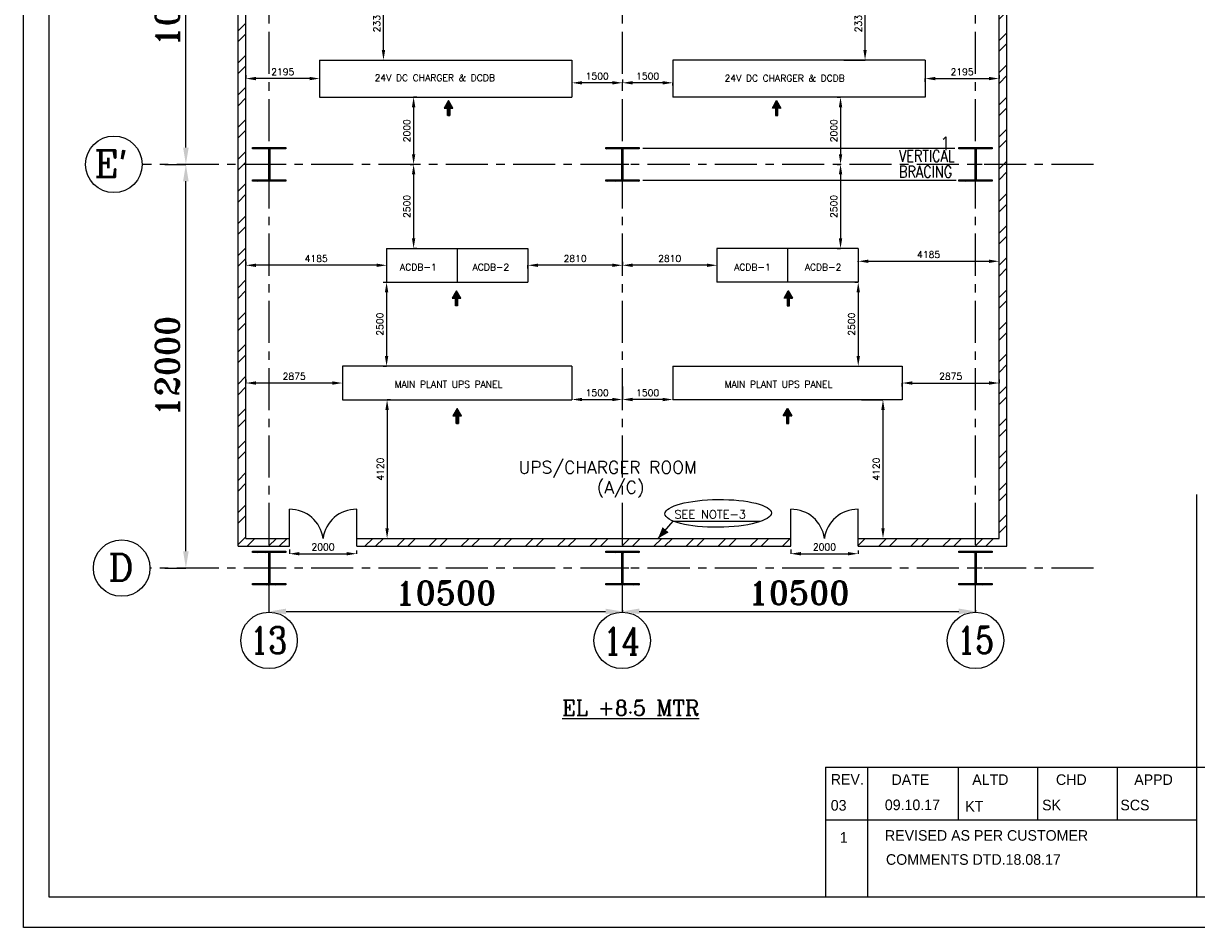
# Model space of a CAD drawing. Extents: x 13241 to 89175, y 0 to 53749.
# Tile 1 of 4: x 13241 to 48113, y 0 to 26874. Entities that reach past the tile are written whole.
import ezdxf

# ---------------------------------------------------------------- set-up
doc = ezdxf.new("R2010")
doc.units = 0
doc.header["$LTSCALE"] = 1000
doc.header["$MEASUREMENT"] = 0
doc.header["$PDMODE"] = 34
doc.linetypes.add('CENTER', pattern=[2, 1.25, -0.25, 0.25, -0.25])
doc.linetypes.add('HIDDEN', pattern=[0.375, 0.25, -0.125])
doc.layers.get('0').update_dxf_attribs({"linetype": 'CONTINUOUS'})
doc.layers.get('DEFPOINTS').update_dxf_attribs({"linetype": 'CONTINUOUS'})
for name, color, linetype in [('BRACING', 40, 'HIDDEN'), ('CEN', 2, 'CENTER'), ('COL', 1, 'CONTINUOUS'), ('dim', 6, 'CONTINUOUS'), ('FORMAT', 4, 'CONTINUOUS'), ('grid', 1, 'CENTER'), ('PANEL', 4, 'CONTINUOUS'), ('PNL', 4, 'CONTINUOUS'), ('PNL5&6D', 4, 'CONTINUOUS'), ('PNLDIM', 6, 'CONTINUOUS'), ('PNLTXT', 7, 'CONTINUOUS'), ('TEXT', 3, 'CONTINUOUS'), ('Wall', 7, 'CONTINUOUS')]:
    doc.layers.add(name, color=color, linetype=linetype)
doc.styles.add('ROMANC', font='romanc')
doc.styles.add('ROMANS', font='romans', dxfattribs={"height": 200})
doc.styles.add('ROMANT', font='romant')
doc.dimstyles.new('K2', dxfattribs={"dimtxt": 700, "dimasz": 500, "dimexe": 500, "dimexo": 200, "dimgap": 200, "dimtad": 1, "dimdec": 0, "dimzin": 0, "dimdsep": 46, "dimtxsty": 'ROMANT', "dimcen": 0.09, "dimclrd": 256, "dimclre": 9, "dimclrt": 256, "dimadec": 0, "dimazin": 0, "dimtfac": 1, "dimtdec": 0, "dimtofl": 0, "dimtmove": 1, "dimatfit": 3, "dimfxl": 0.18, "dimtolj": 1, "dimtzin": 0, "dimarcsym": 0})
doc.dimstyles.new('STANDARD$0', dxfattribs={"dimtxt": 250, "dimasz": 300, "dimexe": 0, "dimexo": 100, "dimgap": 100, "dimtad": 1, "dimdec": 0, "dimzin": 0, "dimdsep": 46, "dimtxsty": 'ROMANS', "dimcen": 0.09, "dimclrd": 256, "dimclre": 256, "dimclrt": 256, "dimadec": 0, "dimazin": 0, "dimtfac": 1, "dimtdec": 0, "dimtmove": 0, "dimatfit": 3, "dimfxl": 1, "dimtolj": 1, "dimtzin": 0, "dimlwd": -1, "dimlwe": -1, "dimarcsym": 0})
pattern_1 = [(45, (154338.881225, 21724.37194), (0.061871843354, -0.061871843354), [])]
pattern_2 = [(45, (154360.48905, 25223.54569), (0.061871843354, -0.061871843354), [])]

# ---------------------------------------------------------------- blocks, each defined once
blk = doc.blocks.new('*D215')
at = {"layer": 'DEFPOINTS', "color": 0, "transparency": 16777216}
for p in [(17439, 22686), (18069, 22686), (17439, 10686)]:
    blk.add_point(p, dxfattribs=at)
at = {"layer": 'dim', "color": 9, "lineweight": -2, "transparency": 16777216}
for p, q in [((17439, 22686), (18069, 22686)), ((17439, 10686), (18069, 10686))]:
    blk.add_line(p, q, dxfattribs=at)
at = {"layer": 'dim', "lineweight": -2, "transparency": 16777216}
blk.add_line((18069, 11186), (18069, 22186), dxfattribs=at)
at = {"layer": 'dim', "transparency": 16777216}
for points in [[(17986, 22186), (18152, 22186), (18069, 22686)], [(17986, 11186), (18152, 11186), (18069, 10686)]]:
    blk.add_solid(points, dxfattribs=at)
at = {"layer": 'dim', "transparency": 16777216, "insert": (17519, 16686), "char_height": 700, "attachment_point": 5, "rotation": 90, "style": 'ROMANT'}
blk.add_mtext('\\A1;12000', dxfattribs=at)
blk = doc.blocks.new('*D216')
at = {"layer": 'DEFPOINTS', "color": 0, "transparency": 16777216}
for p in [(17439, 32686), (18069, 32686), (17439, 22686)]:
    blk.add_point(p, dxfattribs=at)
at = {"layer": 'dim', "color": 9, "lineweight": -2, "transparency": 16777216}
for p, q in [((17439, 32686), (18069, 32686)), ((17439, 22686), (18069, 22686))]:
    blk.add_line(p, q, dxfattribs=at)
at = {"layer": 'dim', "lineweight": -2, "transparency": 16777216}
blk.add_line((18069, 23186), (18069, 32186), dxfattribs=at)
at = {"layer": 'dim', "transparency": 16777216}
for points in [[(17986, 32186), (18152, 32186), (18069, 32686)], [(17986, 23186), (18152, 23186), (18069, 22686)]]:
    blk.add_solid(points, dxfattribs=at)
at = {"layer": 'dim', "transparency": 16777216, "insert": (17519, 27686), "char_height": 700, "attachment_point": 5, "rotation": 90, "style": 'ROMANT'}
blk.add_mtext('\\A1;10000', dxfattribs=at)
blk = doc.blocks.new('A$C459100B9')
at = {"layer": 'COL'}
h = blk.add_hatch(dxfattribs=at)
h.set_pattern_fill('ANSI31', color=256, scale=200, angle=180, style=0)
h.set_pattern_definition([(225, (-560004.63, -115195.517), (17.6776695, -17.6776695), [])])
h.paths.add_polyline_path([(495, 500), (0, 500), (0, 460), (14, 460), (495, 460)])
h.paths.add_polyline_path([(0, 500), (-495, 500), (-495, 460), (0, 460)])
h.paths.add_polyline_path([(14, 460), (0, 460), (0, 0), (14, 0)])
h.paths.add_polyline_path([(0, 460), (-14, 460), (-14, 0), (0, 0)])
h.paths.add_polyline_path([(14, 0), (0, 0), (0, -460), (14, -460)])
h.paths.add_polyline_path([(0, 0), (-14, 0), (-14, -460), (0, -460)])
h.paths.add_polyline_path([(495, -460), (0, -460), (0, -500), (495, -500)])
h.paths.add_polyline_path([(0, -460), (-14, -460), (-495, -460), (-495, -500), (0, -500)])
at = {"layer": 'CEN'}
for p, q in [((0, 500), (0, -500)), ((192, 0), (-192, 0))]:
    blk.add_line(p, q, dxfattribs=at)
at = {"layer": 'COL'}
for points in [[(-495, 500), (495, 500), (495, 460), (-495, 460)], [(-14, 460), (14, 460), (14, -460), (-14, -460)], [(-495, -460), (495, -460), (495, -500), (-495, -500)]]:
    blk.add_lwpolyline(points, close=True, dxfattribs=at)
blk = doc.blocks.new('*D218')
at = {"layer": 'DEFPOINTS', "color": 0, "ltscale": 101, "transparency": 16777216}
for p in [(38056, 19186), (38056, 16686), (38056, 16686)]:
    blk.add_point(p, dxfattribs=at)
at = {"layer": 'PNLDIM', "ltscale": 101, "transparency": 16777216}
for p, q in [((37956, 19186), (38056, 19186)), ((38056, 18886), (38056, 16986)), ((37956, 16686), (38056, 16686))]:
    blk.add_line(p, q, dxfattribs=at)
for points in [[(38006, 18886), (38106, 18886), (38056, 19186)], [(38006, 16986), (38106, 16986), (38056, 16686)]]:
    blk.add_solid(points, dxfattribs=at)
at = {"layer": 'PNLDIM', "ltscale": 101, "transparency": 16777216, "insert": (37856, 17936), "char_height": 200, "attachment_point": 5, "rotation": 90, "style": 'ROMANS'}
blk.add_mtext('\\A1;2500', dxfattribs=at)
blk = doc.blocks.new('*D219')
at = {"layer": 'DEFPOINTS', "color": 0, "ltscale": 101, "transparency": 16777216}
for p in [(37530, 22686), (37530, 20186), (37530, 20186)]:
    blk.add_point(p, dxfattribs=at)
at = {"layer": 'PNLDIM', "ltscale": 101, "transparency": 16777216}
for p, q in [((37430, 22686), (37530, 22686)), ((37530, 22386), (37530, 20486)), ((37430, 20186), (37530, 20186))]:
    blk.add_line(p, q, dxfattribs=at)
for points in [[(37480, 22386), (37580, 22386), (37530, 22686)], [(37480, 20486), (37580, 20486), (37530, 20186)]]:
    blk.add_solid(points, dxfattribs=at)
at = {"layer": 'PNLDIM', "ltscale": 101, "transparency": 16777216, "insert": (37330, 21436), "char_height": 200, "attachment_point": 5, "rotation": 90, "style": 'ROMANS'}
blk.add_mtext('\\A1;2500', dxfattribs=at)
blk = doc.blocks.new('*D223')
at = {"layer": 'DEFPOINTS', "color": 0, "ltscale": 101, "transparency": 16777216}
for p in [(24036, 19186), (24036, 16686), (24036, 16686)]:
    blk.add_point(p, dxfattribs=at)
at = {"layer": 'PNLDIM', "ltscale": 101, "transparency": 16777216}
for p, q in [((23936, 19186), (24036, 19186)), ((24036, 18886), (24036, 16986)), ((23936, 16686), (24036, 16686))]:
    blk.add_line(p, q, dxfattribs=at)
for points in [[(23986, 18886), (24086, 18886), (24036, 19186)], [(23986, 16986), (24086, 16986), (24036, 16686)]]:
    blk.add_solid(points, dxfattribs=at)
at = {"layer": 'PNLDIM', "ltscale": 101, "transparency": 16777216, "insert": (23836, 17936), "char_height": 200, "attachment_point": 5, "rotation": 90, "style": 'ROMANS'}
blk.add_mtext('\\A1;2500', dxfattribs=at)
blk = doc.blocks.new('*D224')
at = {"layer": 'DEFPOINTS', "color": 0, "ltscale": 101, "transparency": 16777216}
for p in [(24839, 22686), (24837, 20186), (24839, 20186)]:
    blk.add_point(p, dxfattribs=at)
at = {"layer": 'PNLDIM', "ltscale": 101, "transparency": 16777216}
for p, q in [((24739, 22686), (24839, 22686)), ((24839, 22386), (24839, 20486)), ((24937, 20186), (24839, 20186))]:
    blk.add_line(p, q, dxfattribs=at)
for points in [[(24789, 22386), (24889, 22386), (24839, 22686)], [(24789, 20486), (24889, 20486), (24839, 20186)]]:
    blk.add_solid(points, dxfattribs=at)
at = {"layer": 'PNLDIM', "ltscale": 101, "transparency": 16777216, "insert": (24639, 21436), "char_height": 200, "attachment_point": 5, "rotation": 90, "style": 'ROMANS'}
blk.add_mtext('\\A1;2500', dxfattribs=at)
blk = doc.blocks.new('*D225')
at = {"layer": 'DEFPOINTS', "color": 0, "ltscale": 101, "transparency": 16777216}
for p in [(29546, 16186), (31046, 16186), (31046, 15696)]:
    blk.add_point(p, dxfattribs=at)
at = {"layer": 'PNLDIM', "ltscale": 101, "transparency": 16777216}
for p, q in [((29546, 16086), (29546, 15696)), ((31046, 16086), (31046, 15696)), ((29846, 15696), (30746, 15696))]:
    blk.add_line(p, q, dxfattribs=at)
for points in [[(29846, 15746), (29846, 15646), (29546, 15696)], [(30746, 15746), (30746, 15646), (31046, 15696)]]:
    blk.add_solid(points, dxfattribs=at)
at = {"layer": 'PNLDIM', "ltscale": 101, "transparency": 16777216, "insert": (30296, 15896), "char_height": 200, "attachment_point": 5, "style": 'ROMANS'}
blk.add_mtext('\\A1;1500', dxfattribs=at)
blk = doc.blocks.new('*D226')
at = {"layer": 'DEFPOINTS', "color": 0, "ltscale": 101, "transparency": 16777216}
for p in [(31046, 15696), (31046, 15696), (32546, 15696)]:
    blk.add_point(p, dxfattribs=at)
at = {"layer": 'PNLDIM', "ltscale": 101, "transparency": 16777216}
for p, q in [((31046, 15796), (31046, 15696)), ((32246, 15696), (31346, 15696)), ((32546, 15796), (32546, 15696))]:
    blk.add_line(p, q, dxfattribs=at)
for points in [[(31346, 15746), (31346, 15646), (31046, 15696)], [(32246, 15746), (32246, 15646), (32546, 15696)]]:
    blk.add_solid(points, dxfattribs=at)
at = {"layer": 'PNLDIM', "ltscale": 101, "transparency": 16777216, "insert": (31796, 15896), "char_height": 200, "attachment_point": 5, "style": 'ROMANS'}
blk.add_mtext('\\A1;1500', dxfattribs=at)
blk = doc.blocks.new('*D227')
at = {"layer": 'DEFPOINTS', "color": 0, "ltscale": 101, "transparency": 16777216}
for p in [(31046, 19686), (31046, 19686), (33856, 19686)]:
    blk.add_point(p, dxfattribs=at)
at = {"layer": 'PNLDIM', "ltscale": 101, "transparency": 16777216}
for p, q in [((31046, 19786), (31046, 19686)), ((33556, 19686), (31346, 19686)), ((33856, 19786), (33856, 19686))]:
    blk.add_line(p, q, dxfattribs=at)
for points in [[(31346, 19736), (31346, 19636), (31046, 19686)], [(33556, 19736), (33556, 19636), (33856, 19686)]]:
    blk.add_solid(points, dxfattribs=at)
at = {"layer": 'PNLDIM', "ltscale": 101, "transparency": 16777216, "insert": (32451, 19886), "char_height": 200, "attachment_point": 5, "style": 'ROMANS'}
blk.add_mtext('\\A1;2810', dxfattribs=at)
blk = doc.blocks.new('*D228')
at = {"layer": 'DEFPOINTS', "color": 0, "ltscale": 101, "transparency": 16777216}
for p in [(28236, 19686), (28236, 19686), (31046, 19686)]:
    blk.add_point(p, dxfattribs=at)
at = {"layer": 'PNLDIM', "ltscale": 101, "transparency": 16777216}
for p, q in [((28236, 19586), (28236, 19686)), ((30746, 19686), (28536, 19686)), ((31046, 19586), (31046, 19686))]:
    blk.add_line(p, q, dxfattribs=at)
for points in [[(28536, 19736), (28536, 19636), (28236, 19686)], [(30746, 19736), (30746, 19636), (31046, 19686)]]:
    blk.add_solid(points, dxfattribs=at)
at = {"layer": 'PNLDIM', "ltscale": 101, "transparency": 16777216, "insert": (29641, 19886), "char_height": 200, "attachment_point": 5, "style": 'ROMANS'}
blk.add_mtext('\\A1;2810', dxfattribs=at)
blk = doc.blocks.new('*D230')
at = {"layer": 'DEFPOINTS', "color": 0, "ltscale": 101, "transparency": 16777216}
for p in [(29546, 25110), (31046, 25110), (29546, 25010)]:
    blk.add_point(p, dxfattribs=at)
at = {"layer": 'PNLDIM', "ltscale": 101, "transparency": 16777216}
for p, q in [((30746, 25110), (29846, 25110)), ((31046, 25210), (31046, 25110))]:
    blk.add_line(p, q, dxfattribs=at)
for points in [[(29846, 25160), (29846, 25060), (29546, 25110)], [(30746, 25160), (30746, 25060), (31046, 25110)]]:
    blk.add_solid(points, dxfattribs=at)
at = {"layer": 'PNLDIM', "ltscale": 101, "transparency": 16777216, "insert": (30296, 25310), "char_height": 200, "attachment_point": 5, "style": 'ROMANS'}
blk.add_mtext('\\A1;1500', dxfattribs=at)
blk = doc.blocks.new('*D231')
at = {"layer": 'DEFPOINTS', "color": 0, "ltscale": 101, "transparency": 16777216}
for p in [(31046, 25128), (31046, 25110), (32546, 25128)]:
    blk.add_point(p, dxfattribs=at)
at = {"layer": 'PNLDIM', "ltscale": 101, "transparency": 16777216}
for p, q in [((31046, 25028), (31046, 25110)), ((32246, 25110), (31346, 25110)), ((32546, 25028), (32546, 25110))]:
    blk.add_line(p, q, dxfattribs=at)
for points in [[(31346, 25160), (31346, 25060), (31046, 25110)], [(32246, 25160), (32246, 25060), (32546, 25110)]]:
    blk.add_solid(points, dxfattribs=at)
at = {"layer": 'PNLDIM', "ltscale": 101, "transparency": 16777216, "insert": (31796, 25310), "char_height": 200, "attachment_point": 5, "style": 'ROMANS'}
blk.add_mtext('\\A1;1500', dxfattribs=at)
blk = doc.blocks.new('*D237')
at = {"layer": 'DEFPOINTS', "color": 0, "ltscale": 101, "transparency": 16777216}
for p in [(24839, 24686), (24839, 22686), (24839, 22686)]:
    blk.add_point(p, dxfattribs=at)
at = {"layer": 'PNLDIM', "ltscale": 101, "transparency": 16777216}
for p, q in [((24939, 24686), (24839, 24686)), ((24839, 24386), (24839, 22986)), ((24739, 22686), (24839, 22686))]:
    blk.add_line(p, q, dxfattribs=at)
for points in [[(24789, 24386), (24889, 24386), (24839, 24686)], [(24789, 22986), (24889, 22986), (24839, 22686)]]:
    blk.add_solid(points, dxfattribs=at)
at = {"layer": 'PNLDIM', "ltscale": 101, "transparency": 16777216, "insert": (24639, 23686), "char_height": 200, "attachment_point": 5, "rotation": 90, "style": 'ROMANS'}
blk.add_mtext('\\A1;2000', dxfattribs=at)
blk = doc.blocks.new('*D238')
at = {"layer": 'DEFPOINTS', "color": 0, "ltscale": 101, "transparency": 16777216}
for p in [(37530, 24686), (37530, 22686), (37530, 22686)]:
    blk.add_point(p, dxfattribs=at)
at = {"layer": 'PNLDIM', "ltscale": 101, "transparency": 16777216}
for p, q in [((37430, 24686), (37530, 24686)), ((37530, 24386), (37530, 22986)), ((37430, 22686), (37530, 22686))]:
    blk.add_line(p, q, dxfattribs=at)
for points in [[(37480, 24386), (37580, 24386), (37530, 24686)], [(37480, 22986), (37580, 22986), (37530, 22686)]]:
    blk.add_solid(points, dxfattribs=at)
at = {"layer": 'PNLDIM', "ltscale": 101, "transparency": 16777216, "insert": (37330, 23686), "char_height": 200, "attachment_point": 5, "rotation": 90, "style": 'ROMANS'}
blk.add_mtext('\\A1;2000', dxfattribs=at)
blk = doc.blocks.new('*D241')
at = {"layer": 'DEFPOINTS', "color": 0, "ltscale": 101, "transparency": 16777216}
for p in [(23943, 28122), (23943, 28122), (23943, 25786)]:
    blk.add_point(p, dxfattribs=at)
at = {"layer": 'PNLDIM', "ltscale": 101, "transparency": 16777216}
for p, q in [((23843, 28122), (23943, 28122)), ((23943, 26086), (23943, 27822)), ((23843, 25786), (23943, 25786))]:
    blk.add_line(p, q, dxfattribs=at)
for points in [[(23893, 27822), (23993, 27822), (23943, 28122)], [(23893, 26086), (23993, 26086), (23943, 25786)]]:
    blk.add_solid(points, dxfattribs=at)
at = {"layer": 'PNLDIM', "ltscale": 101, "transparency": 16777216, "insert": (23743, 26954), "char_height": 200, "attachment_point": 5, "rotation": 90, "style": 'ROMANS'}
blk.add_mtext('\\A1;2335', dxfattribs=at)
blk = doc.blocks.new('*D242')
at = {"layer": 'DEFPOINTS', "color": 0, "ltscale": 101, "transparency": 16777216}
for p in [(38259, 28122), (38259, 28122), (37523, 25786)]:
    blk.add_point(p, dxfattribs=at)
at = {"layer": 'PNLDIM', "ltscale": 101, "transparency": 16777216}
for p, q in [((38159, 28122), (38259, 28122)), ((38259, 26086), (38259, 27822)), ((37623, 25786), (38259, 25786))]:
    blk.add_line(p, q, dxfattribs=at)
for points in [[(38209, 27822), (38309, 27822), (38259, 28122)], [(38209, 26086), (38309, 26086), (38259, 25786)]]:
    blk.add_solid(points, dxfattribs=at)
at = {"layer": 'PNLDIM', "ltscale": 101, "transparency": 16777216, "insert": (38059, 26954), "char_height": 200, "attachment_point": 5, "rotation": 90, "style": 'ROMANS'}
blk.add_mtext('\\A1;2335', dxfattribs=at)
blk = doc.blocks.new('*D243')
at = {"layer": 'DEFPOINTS', "color": 0, "ltscale": 101, "transparency": 16777216}
for p in [(24048, 15686), (24050, 11566), (24050, 11566)]:
    blk.add_point(p, dxfattribs=at)
at = {"layer": 'PNLDIM', "ltscale": 101, "transparency": 16777216}
for p, q in [((24148, 15686), (24050, 15686)), ((24050, 15386), (24050, 11866)), ((23950, 11566), (24050, 11566))]:
    blk.add_line(p, q, dxfattribs=at)
for points in [[(24000, 15386), (24100, 15386), (24050, 15686)], [(24000, 11866), (24100, 11866), (24050, 11566)]]:
    blk.add_solid(points, dxfattribs=at)
at = {"layer": 'PNLDIM', "ltscale": 101, "transparency": 16777216, "insert": (23850, 13626), "char_height": 200, "attachment_point": 5, "rotation": 90, "style": 'ROMANS'}
blk.add_mtext('\\A1;4120', dxfattribs=at)
blk = doc.blocks.new('*D244')
at = {"layer": 'DEFPOINTS', "color": 0, "ltscale": 101, "transparency": 16777216}
for p in [(38050, 15686), (38792, 11566), (38792, 11566)]:
    blk.add_point(p, dxfattribs=at)
at = {"layer": 'PNLDIM', "ltscale": 101, "transparency": 16777216}
for p, q in [((38150, 15686), (38792, 15686)), ((38792, 15386), (38792, 11866)), ((38692, 11566), (38792, 11566))]:
    blk.add_line(p, q, dxfattribs=at)
for points in [[(38742, 15386), (38842, 15386), (38792, 15686)], [(38742, 11866), (38842, 11866), (38792, 11566)]]:
    blk.add_solid(points, dxfattribs=at)
at = {"layer": 'PNLDIM', "ltscale": 101, "transparency": 16777216, "insert": (38592, 13626), "char_height": 200, "attachment_point": 5, "rotation": 90, "style": 'ROMANS'}
blk.add_mtext('\\A1;4120', dxfattribs=at)
blk = doc.blocks.new('*D245')
at = {"layer": 'DEFPOINTS', "color": 0, "ltscale": 101, "transparency": 16777216}
for p in [(39366, 16186), (42241, 16186), (42241, 16186)]:
    blk.add_point(p, dxfattribs=at)
at = {"layer": 'PNLDIM', "ltscale": 101, "transparency": 16777216}
for p, q in [((39366, 16086), (39366, 16186)), ((39666, 16186), (41941, 16186)), ((42241, 16286), (42241, 16186))]:
    blk.add_line(p, q, dxfattribs=at)
for points in [[(39666, 16236), (39666, 16136), (39366, 16186)], [(41941, 16236), (41941, 16136), (42241, 16186)]]:
    blk.add_solid(points, dxfattribs=at)
at = {"layer": 'PNLDIM', "ltscale": 101, "transparency": 16777216, "insert": (40804, 16386), "char_height": 200, "attachment_point": 5, "style": 'ROMANS'}
blk.add_mtext('\\A1;2875', dxfattribs=at)
blk = doc.blocks.new('*D246')
at = {"layer": 'DEFPOINTS', "color": 0, "ltscale": 101, "transparency": 16777216}
for p in [(38056, 19686), (42241, 19805), (42241, 19686)]:
    blk.add_point(p, dxfattribs=at)
at = {"layer": 'PNLDIM', "ltscale": 101, "transparency": 16777216}
for p, q in [((38056, 19786), (38056, 19805)), ((38356, 19805), (41941, 19805)), ((42241, 19786), (42241, 19805))]:
    blk.add_line(p, q, dxfattribs=at)
for points in [[(38356, 19855), (38356, 19755), (38056, 19805)], [(41941, 19855), (41941, 19755), (42241, 19805)]]:
    blk.add_solid(points, dxfattribs=at)
at = {"layer": 'PNLDIM', "ltscale": 101, "transparency": 16777216, "insert": (40149, 20005), "char_height": 200, "attachment_point": 5, "style": 'ROMANS'}
blk.add_mtext('\\A1;4185', dxfattribs=at)
blk = doc.blocks.new('*D247')
at = {"layer": 'DEFPOINTS', "color": 0, "ltscale": 101, "transparency": 16777216}
for p in [(40046, 25236), (42241, 25236), (42241, 25236)]:
    blk.add_point(p, dxfattribs=at)
at = {"layer": 'PNLDIM', "ltscale": 101, "transparency": 16777216}
for p, q in [((40046, 25136), (40046, 25236)), ((40346, 25236), (41941, 25236)), ((42241, 25336), (42241, 25236))]:
    blk.add_line(p, q, dxfattribs=at)
for points in [[(40346, 25286), (40346, 25186), (40046, 25236)], [(41941, 25286), (41941, 25186), (42241, 25236)]]:
    blk.add_solid(points, dxfattribs=at)
at = {"layer": 'PNLDIM', "ltscale": 101, "transparency": 16777216, "insert": (41144, 25436), "char_height": 200, "attachment_point": 5, "style": 'ROMANS'}
blk.add_mtext('\\A1;2195', dxfattribs=at)
blk = doc.blocks.new('*D252')
at = {"layer": 'DEFPOINTS', "color": 0, "ltscale": 101, "transparency": 16777216}
for p in [(19851, 25236), (19851, 25236), (22046, 25236)]:
    blk.add_point(p, dxfattribs=at)
at = {"layer": 'PNLDIM', "ltscale": 101, "transparency": 16777216}
for p, q in [((19851, 25336), (19851, 25236)), ((21746, 25236), (20151, 25236)), ((22046, 25336), (22046, 25236))]:
    blk.add_line(p, q, dxfattribs=at)
for points in [[(20151, 25286), (20151, 25186), (19851, 25236)], [(21746, 25286), (21746, 25186), (22046, 25236)]]:
    blk.add_solid(points, dxfattribs=at)
at = {"layer": 'PNLDIM', "ltscale": 101, "transparency": 16777216, "insert": (20949, 25436), "char_height": 200, "attachment_point": 5, "style": 'ROMANS'}
blk.add_mtext('\\A1;2195', dxfattribs=at)
blk = doc.blocks.new('*D253')
at = {"layer": 'DEFPOINTS', "color": 0, "ltscale": 101, "transparency": 16777216}
for p in [(19851, 19686), (19851, 19686), (24036, 19686)]:
    blk.add_point(p, dxfattribs=at)
at = {"layer": 'PNLDIM', "ltscale": 101, "transparency": 16777216}
for p, q in [((19851, 19786), (19851, 19686)), ((23736, 19686), (20151, 19686)), ((24036, 19786), (24036, 19686))]:
    blk.add_line(p, q, dxfattribs=at)
for points in [[(20151, 19736), (20151, 19636), (19851, 19686)], [(23736, 19736), (23736, 19636), (24036, 19686)]]:
    blk.add_solid(points, dxfattribs=at)
at = {"layer": 'PNLDIM', "ltscale": 101, "transparency": 16777216, "insert": (21944, 19886), "char_height": 200, "attachment_point": 5, "style": 'ROMANS'}
blk.add_mtext('\\A1;4185', dxfattribs=at)
blk = doc.blocks.new('*D254')
at = {"layer": 'DEFPOINTS', "color": 0, "ltscale": 101, "transparency": 16777216}
for p in [(19851, 16186), (19851, 16186), (22726, 16186)]:
    blk.add_point(p, dxfattribs=at)
at = {"layer": 'PNLDIM', "ltscale": 101, "transparency": 16777216}
for p, q in [((19851, 16286), (19851, 16186)), ((22426, 16186), (20151, 16186)), ((22726, 16286), (22726, 16186))]:
    blk.add_line(p, q, dxfattribs=at)
for points in [[(20151, 16236), (20151, 16136), (19851, 16186)], [(22426, 16236), (22426, 16136), (22726, 16186)]]:
    blk.add_solid(points, dxfattribs=at)
at = {"layer": 'PNLDIM', "ltscale": 101, "transparency": 16777216, "insert": (21289, 16386), "char_height": 200, "attachment_point": 5, "style": 'ROMANS'}
blk.add_mtext('\\A1;2875', dxfattribs=at)
blk = doc.blocks.new('*D264')
at = {"ltscale": 101, "transparency": 16777216}
for p, q in [((21146, 11234), (21146, 11112)), ((23146, 11212), (23146, 11112)), ((21446, 11112), (22846, 11112))]:
    blk.add_line(p, q, dxfattribs=at)
for points in [[(21446, 11162), (21446, 11062), (21146, 11112)], [(22846, 11162), (22846, 11062), (23146, 11112)]]:
    blk.add_solid(points, dxfattribs=at)
at = {"layer": 'DEFPOINTS', "color": 0, "ltscale": 101, "transparency": 16777216}
for p in [(21146, 11334), (23146, 11112), (23146, 11112)]:
    blk.add_point(p, dxfattribs=at)
at = {"ltscale": 101, "transparency": 16777216, "insert": (22146, 11312), "char_height": 200, "attachment_point": 5, "style": 'ROMANS'}
blk.add_mtext('\\A1;2000', dxfattribs=at)
blk = doc.blocks.new('*D265')
at = {"ltscale": 101, "transparency": 16777216}
for p, q in [((36051, 11234), (36051, 11112)), ((38051, 11212), (38051, 11112)), ((36351, 11112), (37751, 11112))]:
    blk.add_line(p, q, dxfattribs=at)
for points in [[(36351, 11162), (36351, 11062), (36051, 11112)], [(37751, 11162), (37751, 11062), (38051, 11112)]]:
    blk.add_solid(points, dxfattribs=at)
at = {"layer": 'DEFPOINTS', "color": 0, "ltscale": 101, "transparency": 16777216}
for p in [(36051, 11334), (38051, 11112), (38051, 11112)]:
    blk.add_point(p, dxfattribs=at)
at = {"ltscale": 101, "transparency": 16777216, "insert": (37051, 11312), "char_height": 200, "attachment_point": 5, "style": 'ROMANS'}
blk.add_mtext('\\A1;2000', dxfattribs=at)
blk = doc.blocks.new('*D266')
at = {"layer": 'DEFPOINTS', "color": 0, "transparency": 16777216}
for p in [(20546, 9377), (31046, 9395), (31046, 9377)]:
    blk.add_point(p, dxfattribs=at)
at = {"layer": 'dim', "color": 9, "lineweight": -2, "transparency": 16777216}
for p, q in [((20546, 9377), (20546, 9395)), ((31046, 9377), (31046, 9395))]:
    blk.add_line(p, q, dxfattribs=at)
at = {"layer": 'dim', "lineweight": -2, "transparency": 16777216}
blk.add_line((21046, 9395), (30546, 9395), dxfattribs=at)
at = {"layer": 'dim', "transparency": 16777216}
for points in [[(21046, 9478), (21046, 9311), (20546, 9395)], [(30546, 9478), (30546, 9311), (31046, 9395)]]:
    blk.add_solid(points, dxfattribs=at)
at = {"layer": 'dim', "transparency": 16777216, "insert": (25796, 9945), "char_height": 700, "attachment_point": 5, "style": 'ROMANT'}
blk.add_mtext('\\A1;10500', dxfattribs=at)
blk = doc.blocks.new('*D267')
at = {"layer": 'DEFPOINTS', "color": 0, "transparency": 16777216}
for p in [(31046, 9436), (41546, 9435), (41546, 9398)]:
    blk.add_point(p, dxfattribs=at)
at = {"layer": 'dim', "color": 9, "lineweight": -2, "transparency": 16777216}
for p, q in [((31046, 9436), (31046, 9398)), ((41546, 9435), (41546, 9398))]:
    blk.add_line(p, q, dxfattribs=at)
at = {"layer": 'dim', "lineweight": -2, "transparency": 16777216}
blk.add_line((31546, 9398), (41046, 9398), dxfattribs=at)
at = {"layer": 'dim', "transparency": 16777216}
for points in [[(31546, 9481), (31546, 9314), (31046, 9398)], [(41046, 9481), (41046, 9314), (41546, 9398)]]:
    blk.add_solid(points, dxfattribs=at)
at = {"layer": 'dim', "transparency": 16777216, "insert": (36296, 9948), "char_height": 700, "attachment_point": 5, "style": 'ROMANT'}
blk.add_mtext('\\A1;10500', dxfattribs=at)

msp = doc.modelspace()

# ---------------------------------------------------------------- hatches: boundary and pattern name
h = msp.add_hatch()
h.set_pattern_fill('ANSI32', color=256, scale=1800, style=0)
h.set_pattern_definition([(45, (-153709.53, -6348.1), (-477.297, 477.297), []), (45, (-153391.34, -6348.1), (-477.297, 477.297), [])])
h.paths.add_polyline_path([(41546.3, 43566.5), (31161.3, 43566.5), (31046.3, 43566.5), (31046.3, 43336.5), (41546.3, 43336.5)])
h.paths.add_polyline_path([(31046.3, 43566.5), (30676.3, 43566.5), (30676.3, 43336.5), (31046.3, 43336.5)])
h.paths.add_polyline_path([(29703.1, 43566.5), (20546, 43566.5), (20546, 43336.5), (29676.3, 43336.5, -0.0580846)])
h.paths.add_polyline_path([(42470, 43566.5), (41546.3, 43566.5), (41546.3, 43336.5), (42241.3, 43336.5), (42241.3, 42686.5), (42350.5, 42686.5)])
h.paths.add_polyline_path([(42471.3, 43575.5), (42350.5, 42686.5), (42471.3, 42686.5)])
h.paths.add_polyline_path([(42471.3, 42686.5), (42350.5, 42686.5), (42278.9, 42158.6), (42241.3, 41881.7), (42241.3, 38873.6), (42471.3, 38873.6)])
h.paths.add_polyline_path([(42350.5, 42686.5), (42241.3, 42686.5), (42241.3, 41881.7), (42278.9, 42158.6)], flags=17)
h.paths.add_polyline_path([(42471.3, 38373.6), (42241.3, 38373.6), (42241.3, 35348.6), (42471.3, 35348.6)])
h.paths.add_polyline_path([(42471.3, 34848.6), (42241.3, 34848.6), (42241.3, 32686.5), (42471.3, 32686.5)])
h.paths.add_polyline_path([(42471.3, 32686.5), (42241.3, 32686.5), (42241.3, 31823.6), (42471.3, 31823.6)])
h.paths.add_polyline_path([(42471.3, 31323.6), (42241.3, 31323.6), (42241.3, 22686.5), (42471.3, 22686.5)])
h.paths.add_polyline_path([(42471.3, 22686.5), (42241.3, 22686.5), (42241.3, 11566.5), (41546.3, 11566.5), (41546.3, 11336.5), (42471.3, 11336.5)])
h.paths.add_polyline_path([(41546.3, 11566.5), (38051.3, 11566.5), (38051.3, 11336.5), (41546.3, 11336.5)])
h.paths.add_polyline_path([(36051.3, 11566.5), (31046.3, 11566.5), (31046.3, 11336.5), (36051.3, 11336.5)])
h.paths.add_polyline_path([(31046.3, 11566.5), (23146.3, 11566.5), (23146.3, 11336.5), (31046.3, 11336.5)])
h.paths.add_polyline_path([(21146.3, 11566.5), (20541.4, 11566.5), (20541.3, 11336.5), (21146.3, 11336.5)])
h.paths.add_polyline_path([(20541.4, 11566.5), (19851.3, 11566.5), (19851.3, 22686.5), (19621.3, 22686.5), (19621.3, 11336.5), (20061.3, 11336.5), (20541.3, 11336.5)])
h.paths.add_polyline_path([(19851.3, 31323.6), (19621.3, 31323.6), (19621.3, 22686.5), (19851.3, 22686.5)])
h.paths.add_polyline_path([(19851.3, 34848.6), (19621.3, 34848.6), (19621.3, 32686.5), (19851.3, 32686.5)])
h.paths.add_polyline_path([(19851.3, 32686.5), (19621.3, 32686.5), (19621.3, 31823.6), (19851.3, 31823.6)])
h.paths.add_polyline_path([(19851.3, 38373.6), (19621.3, 38373.6), (19621.3, 35348.6), (19851.3, 35348.6)])
h.paths.add_polyline_path([(19851.3, 41881.7), (19813.7, 42158.6), (19742, 42686.5), (19621.3, 42686.5), (19621.3, 38873.6), (19851.3, 38873.6)])
h.paths.add_polyline_path([(19851.3, 42686.5), (19742, 42686.5), (19813.7, 42158.6), (19851.3, 41881.7)], flags=17)
h.paths.add_polyline_path([(19622.5, 43566.5), (19621.3, 43566.5), (19621.3, 42686.5), (19742, 42686.5)])
h.paths.add_polyline_path([(19851.3, 43336.5), (20546, 43336.5), (20546, 43566.5), (19622.5, 43566.5), (19742, 42686.5), (19851.3, 42686.5)])
at = {"layer": 'PNLDIM'}
h = msp.add_hatch(dxfattribs=at)
h.set_pattern_fill('ANSI31', color=256, scale=0.7, angle=90, style=0)
h.set_pattern_definition([(45, (155602.67347, 30876.351615), (0.061871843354, -0.061871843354), [])])
h.paths.add_polyline_path([(25878.7, 24579.9), (25751.3, 24359.2), (26006.1, 24359.2)])
h.paths.add_polyline_path([(25911.5, 24359.2), (25845.9, 24359.2), (25845.9, 24135.1), (25911.5, 24135.1)])
h = msp.add_hatch(dxfattribs=at)
h.set_pattern_fill('ANSI31', color=256, scale=0.7, angle=90, style=0)
h.set_pattern_definition([(45, (154013.57387, 30876.351615), (0.061871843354, -0.061871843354), [])])
h.paths.add_polyline_path([(35630.6, 24579.9), (35758, 24359.2), (35503.2, 24359.2)])
h.paths.add_polyline_path([(35597.8, 24359.2), (35663.4, 24359.2), (35663.4, 24135.1), (35597.8, 24135.1)])
h = msp.add_hatch(dxfattribs=at)
h.set_pattern_fill('ANSI31', color=256, scale=0.7, angle=90, style=0)
h.set_pattern_definition(pattern_2)
h.paths.add_polyline_path([(26115, 18927), (25987.6, 18706.4), (26242.4, 18706.4)])
h.paths.add_polyline_path([(26147.8, 18706.4), (26082.2, 18706.4), (26082.2, 18482.2), (26147.8, 18482.2)])
h = msp.add_hatch(dxfattribs=at)
h.set_pattern_fill('ANSI31', color=256, scale=0.7, angle=90, style=0)
h.set_pattern_definition(pattern_2)
h.paths.add_polyline_path([(35977.5, 18927), (36105, 18706.4), (35850.1, 18706.4)])
h.paths.add_polyline_path([(35944.7, 18706.4), (36010.4, 18706.4), (36010.4, 18482.2), (35944.7, 18482.2)])
h = msp.add_hatch(dxfattribs=at)
h.set_pattern_fill('ANSI31', color=256, scale=0.7, angle=90, style=0)
h.set_pattern_definition(pattern_1)
h.paths.add_polyline_path([(26136.6, 15427.9), (26009.2, 15207.2), (26264, 15207.2)])
h.paths.add_polyline_path([(26169.4, 15207.2), (26103.8, 15207.2), (26103.8, 14983.1), (26169.4, 14983.1)])
h = msp.add_hatch(dxfattribs=at)
h.set_pattern_fill('ANSI31', color=256, scale=0.7, angle=90, style=0)
h.set_pattern_definition(pattern_1)
h.paths.add_polyline_path([(35955.9, 15427.9), (36083.3, 15207.2), (35828.5, 15207.2)])
h.paths.add_polyline_path([(35923.1, 15207.2), (35988.7, 15207.2), (35988.7, 14983.1), (35923.1, 14983.1)])

# ---------------------------------------------------------------- linework, layer by layer
for p, q in [((48112.5, 12870), (48112.5, 900)), ((37087.5, 4765.7), (48112.5, 4765.7)), ((37087.5, 4765.7), (37087.5, 900)), ((38333.1, 4765.7), (38333.1, 900)), ((41025, 4780.9), (41025, 3205.9)), ((43387.5, 4780.9), (43387.5, 3205.9)), ((45750, 4780.9), (45750, 3205.9)), ((48112.5, 4765.7), (59137.5, 4765.7)), ((48112.5, 3190.7), (37087.5, 3190.7))]:
    msp.add_line(p, q)
for centre in [(15929.6, 22686.5), (15929.6, 22686.5), (16160.6, 10686), (16160.6, 10686), (20541.1, 8536.2), (20541.1, 8536.2), (31041.1, 8536.2), (31041.1, 8536.2), (41541.1, 8536.2), (41541.1, 8536.2)]:
    msp.add_circle(centre, 840.3)
at = {"layer": 'BRACING', "const_width": 40}
for points in [[(31652.6, 23166.5), (40929.2, 23166.5)], [(31651, 22206.5), (40976.2, 22206.5)]]:
    msp.add_lwpolyline(points, dxfattribs=at)
at = {"layer": 'FORMAT'}
for p, q in [((13241.2, 135), (13241.2, 53748.8)), ((13241.2, 0), (13241.2, 53748.8)), ((14006.2, 900), (14006.2, 52983.8)), ((14006.2, 900), (14006.2, 52983.8)), ((88275, 900), (14006.2, 900)), ((89175, 0), (13241.2, 0))]:
    msp.add_line(p, q, dxfattribs=at)
at = {"layer": 'grid'}
for p, q in [((20546.3, 9376.3), (20546.3, 45478.2)), ((31046.3, 9376.5), (31046.3, 45480.5)), ((41546.3, 9376.5), (41546.3, 45480.5)), ((45046.3, 22686.5), (16769.9, 22686.5)), ((45046.3, 10686.5), (17000.9, 10686))]:
    msp.add_line(p, q, dxfattribs=at)
at = {"layer": 'PANEL', "color": 7, "ltscale": 101}
for p, q in [((32104.6, 11566.5), (32552.9, 12081.6)), ((32552.9, 12081.6), (35137.8, 12081.6))]:
    msp.add_line(p, q, dxfattribs=at)
at = {"layer": 'PANEL', "color": 7}
msp.add_lwpolyline([(32104.6, 11566.5, 0.2, 239.6, 0), (32328.7, 11824.1, 239.6, 239.6, 0)], format="xyseb", dxfattribs=at)
at = {"layer": 'PANEL', "color": 7, "ltscale": 101}
msp.add_ellipse((33892.3, 12311.1), major_axis=(-1580.7, -12.5), ratio=0.261633, dxfattribs=at)
at = {"layer": 'PNL', "ltscale": 101}
for p, q in [((22046.3, 25786.5), (29546.3, 25786.5)), ((22046.3, 25786.5), (29546.3, 25786.5)), ((22046.3, 25786.5), (22046.3, 24686.5)), ((29546.3, 25786.5), (29546.3, 24686.5)), ((40046.3, 25786.5), (32546.3, 25786.5)), ((40046.3, 25786.5), (32546.3, 25786.5)), ((32546.3, 25786.5), (32546.3, 24686.5)), ((40046.3, 25786.5), (40046.3, 24686.5)), ((22046.3, 24686.5), (29546.3, 24686.5)), ((22046.3, 24686.5), (29546.3, 24686.5)), ((40046.3, 24686.5), (32546.3, 24686.5)), ((40046.3, 24686.5), (32546.3, 24686.5)), ((24036.3, 20186.5), (26136.3, 20186.5)), ((24036.3, 20186.5), (26136.3, 20186.5)), ((24036.3, 20186.5), (24036.3, 19186.5)), ((26136.3, 20186.5), (28236.3, 20186.5)), ((26136.3, 20186.5), (28236.3, 20186.5)), ((26136.3, 20186.5), (26136.3, 19186.5)), ((26136.3, 20186.5), (26136.3, 19186.5)), ((28236.3, 20186.5), (28236.3, 19186.5)), ((35956.3, 20186.5), (33856.3, 20186.5)), ((33856.3, 20186.5), (33856.3, 19186.5)), ((35956.3, 20186.5), (33856.3, 20186.5)), ((38056.3, 20186.5), (35956.3, 20186.5)), ((38056.3, 20186.5), (35956.3, 20186.5)), ((35956.3, 20186.5), (35956.3, 19186.5)), ((35956.3, 20186.5), (35956.3, 19186.5)), ((38056.3, 20186.5), (38056.3, 19186.5)), ((24036.3, 19186.5), (26136.3, 19186.5)), ((26136.3, 19186.5), (28236.3, 19186.5)), ((35956.3, 19186.5), (33856.3, 19186.5)), ((38056.3, 19186.5), (35956.3, 19186.5)), ((29546.3, 16686.2), (22726.3, 16686.2)), ((29546.3, 16686.2), (22726.3, 16686.2)), ((22726.3, 16686.2), (22726.3, 15686.2)), ((29546.3, 16686.2), (29546.3, 15686.2)), ((29546.3, 16686.2), (29546.3, 15686.2)), ((32546.3, 16686.2), (39366.3, 16686.2)), ((32546.3, 16686.2), (32546.3, 15686.2)), ((32546.3, 16686.2), (39366.3, 16686.2)), ((32546.3, 16686.2), (32546.3, 15686.2)), ((39366.3, 16686.2), (39366.3, 15686.2)), ((22726.3, 15686.2), (29546.3, 15686.2)), ((22726.3, 15686.2), (29546.3, 15686.2)), ((39366.3, 15686.2), (32546.3, 15686.2)), ((39366.3, 15686.2), (32546.3, 15686.2))]:
    msp.add_line(p, q, dxfattribs=at)
at = {"layer": 'PNLDIM'}
for points in [[(25878.7, 24579.9), (25751.3, 24359.2), (26006.1, 24359.2)], [(35630.6, 24579.9), (35758, 24359.2), (35503.2, 24359.2)], [(25911.5, 24359.2), (25911.5, 24135.1), (25845.9, 24135.1), (25845.9, 24359.2)], [(35597.8, 24359.2), (35597.8, 24135.1), (35663.4, 24135.1), (35663.4, 24359.2)], [(26115, 18927), (25987.6, 18706.4), (26242.4, 18706.4)], [(35977.5, 18927), (36105, 18706.4), (35850.1, 18706.4)], [(26147.8, 18706.4), (26147.8, 18482.2), (26082.2, 18482.2), (26082.2, 18706.4)], [(35944.7, 18706.4), (35944.7, 18482.2), (36010.4, 18482.2), (36010.4, 18706.4)], [(26136.6, 15427.9), (26009.2, 15207.2), (26264, 15207.2)], [(35955.9, 15427.9), (36083.3, 15207.2), (35828.5, 15207.2)], [(26169.4, 15207.2), (26169.4, 14983.1), (26103.8, 14983.1), (26103.8, 15207.2)], [(35923.1, 15207.2), (35923.1, 14983.1), (35988.7, 14983.1), (35988.7, 15207.2)]]:
    msp.add_lwpolyline(points, close=True, dxfattribs=at)
at = {"layer": 'Wall'}
for p, q in [((19621.3, 11336.5), (19621.3, 43566.5)), ((19851.3, 11566.5), (19851.3, 43336.5)), ((42241.3, 11566.5), (42241.3, 43336.5)), ((42471.3, 11336.5), (42471.3, 43566.5)), ((21146.3, 11336.5), (21146.3, 12431.5)), ((23146.3, 11336.5), (23146.3, 12431.5)), ((36051.3, 11336.5), (36051.3, 12431.5)), ((38051.3, 11336.5), (38051.3, 12431.5)), ((19851.3, 11566.5), (21146.3, 11566.5)), ((23146.3, 11566.5), (36051.3, 11566.5)), ((38051.3, 11566.5), (42241.3, 11566.5)), ((19621.3, 11336.5), (20061.3, 11336.5)), ((20061.3, 11336.5), (21146.3, 11336.5)), ((23146.3, 11336.5), (36051.3, 11336.5)), ((38051.3, 11336.5), (42471.3, 11336.5))]:
    msp.add_line(p, q, dxfattribs=at)
for centre, start, end in [((21164, 11441.5), 7.25341, 91.02697), ((23128.5, 11441.5), 88.97303, 172.74659), ((36069, 11441.5), 7.25341, 91.02697), ((38033.5, 11441.5), 88.97303, 172.74659)]:
    msp.add_arc(centre, 990.2, start, end, dxfattribs=at)

# ---------------------------------------------------------------- block references
at = {"layer": 'dim'}
for p in [(20546.3, 22686.5), (31046.3, 22686.5), (41546.3, 22686.5), (20546.3, 10686), (31046.3, 10686), (41546.3, 10686)]:
    msp.add_blockref('A$C459100B9', p, dxfattribs=at)

# ---------------------------------------------------------------- texts
for s, p in [('REV.', (37239.1, 4248.5)), ('DATE', (39045.8, 4238.6)), ('ALTD', (41445.3, 4238.6)), ('CHD', (43934, 4238.6)), ('APPD', (46260.5, 4238.6))]:
    msp.add_text(s, height=315).set_placement(p)
at = {"layer": 'PANEL', "color": 7, "style": 'ROMANC'}
for s, height, p in [('UPS/CHARGER ROOM', 371.25, (27959, 13494.1)), (' (A/C)', 371.25, (30028.7, 12902.2)), ('SEE NOTE-3', 250, (32588.4, 12156.4))]:
    msp.add_text(s, height=height, dxfattribs=at).set_placement(p)
at = {"layer": 'PNL', "ltscale": 101, "style": 'ROMANS'}
msp.add_text('24V DC CHARGER & DCDB', height=200, rotation=360, dxfattribs=at).set_placement((23682, 25160))
for s, p in [('24V DC CHARGER & DCDB', (34082.8, 25148.1)), ('ACDB-1', (24435.3, 19530.2)), ('ACDB-2', (26592.5, 19530.2)), ('ACDB-1', (34366.7, 19530.2)), ('ACDB-2', (36466.7, 19530.2)), ('MAIN PLANT UPS PANEL', (24276.4, 16047.8)), ('MAIN PLANT UPS PANEL', (34082.8, 16047.8))]:
    msp.add_text(s, height=200, dxfattribs=at).set_placement(p)
at = {"layer": 'PNL5&6D'}
for s, p in [('03', (37239.1, 3475.8)), ('09.10.17', (38846.9, 3489.3)), ('KT', (41239.1, 3447.2)), ('SK', (43521.6, 3484.6)), ('SCS', (45848.2, 3484.6)), ('1', (37507.7, 2521.1)), ('REVISED AS PER CUSTOMER', (38850.6, 2580.8)), ('COMMENTS DTD.18.08.17', (38880.5, 1864.7))]:
    msp.add_text(s, height=315, dxfattribs=at).set_placement(p)
at = {"layer": 'PNLTXT', "color": 1, "ltscale": 101, "style": 'ROMANS'}
msp.add_text('1', height=400, dxfattribs=at).set_placement((40476.2, 23108.3))
at = {"layer": 'TEXT', "style": 'ROMANC'}
for s, p in [("E'", (15346.2, 22310.4)), ('D', (15762.8, 10309.9))]:
    msp.add_text(s, height=800, dxfattribs=at).set_placement(p)
at = {"layer": 'TEXT', "style": 'ROMANC', "width": 0.8}
for s, p in [('13', (19978.4, 8141.4)), ('14', (30476, 8120.2)), ('15', (40991, 8145.3))]:
    msp.add_text(s, height=800, dxfattribs=at).set_placement(p)
at = {"layer": 'TEXT', "linetype": 'ByBlock', "style": 'ROMANC'}
msp.add_text('%%UEL +8.5 MTR', height=450.877, dxfattribs=at).set_placement((29253, 6303.6, -1800))
at = {"layer": 'TEXT', "insert": (39266.5, 23112.4), "char_height": 350, "width": 1838.557, "attachment_point": 1, "line_spacing_factor": 0.805714, "style": 'ROMANS'}
msp.add_mtext('{\\W0.8;VERTICAL BRACING}', dxfattribs=at)

# ---------------------------------------------------------------- dimensions: what is measured, and where the dimension line sits
at = {"color": 7, "ltscale": 101}
for base, p1, p2, picture, middle in [((23146.3, 11111.9), (21146.3, 11334.4), (23146.3, 11111.9), '*D264', (22146.3, 11311.9)), ((38051.3, 11111.9), (36051.3, 11334.4), (38051.3, 11111.9), '*D265', (37051.3, 11311.9))]:
    dim = msp.add_linear_dim(base=base, p1=p1, p2=p2, dimstyle='STANDARD$0', dxfattribs=at)
    dim.commit()
    dim.dimension.update_dxf_attribs({"geometry": picture, "text_midpoint": middle})
at = {"layer": 'dim'}
for base, p1, p2, picture, middle in [((18069.1, 32686.5), (17439.4, 22686.5), (17439.4, 32686.5), '*D216', (17519.1, 27686.5)), ((18069.1, 22686.5), (17439.4, 10686.5), (17439.4, 22686.5), '*D215', (17519.1, 16686.5))]:
    dim = msp.add_linear_dim(base=base, p1=p1, p2=p2, angle=90, dimstyle='K2', override={"dimexe": 0, "dimexo": 0}, dxfattribs=at)
    dim.commit()
    dim.dimension.update_dxf_attribs({"geometry": picture, "text_midpoint": middle})
for base, p1, p2, picture, middle in [((31046.3, 9394.7), (20546.3, 9376.5), (31046.3, 9376.5), '*D266', (25796.3, 9944.7)), ((41546.3, 9397.6), (31046.3, 9435.6), (41546.3, 9434.5), '*D267', (36296.3, 9947.6))]:
    dim = msp.add_linear_dim(base=base, p1=p1, p2=p2, dimstyle='K2', override={"dimexe": 0, "dimexo": 0}, dxfattribs=at)
    dim.commit()
    dim.dimension.update_dxf_attribs({"geometry": picture, "text_midpoint": middle})
at = {"layer": 'PNLDIM', "color": 2, "ltscale": 101}
for base, p1, p2, picture, middle in [((23943.2, 28121.6), (23943.2, 25786.5), (23943.2, 28121.6), '*D241', (23743.2, 26954)), ((38258.7, 28121.6), (37523.2, 25786.5), (38258.7, 28121.6), '*D242', (38058.7, 26954)), ((24839, 22686.5), (24839, 24686.5), (24839, 22686.5), '*D237', (24639, 23686.5)), ((37530.2, 22686.5), (37530.2, 24686.5), (37530.2, 22686.5), '*D238', (37330.2, 23686.5)), ((24839, 20186.5), (24839, 22686.5), (24836.8, 20186.5), '*D224', (24639, 21436.5)), ((37530.2, 20186.5), (37530.2, 22686.5), (37530.2, 20186.5), '*D219', (37330.2, 21436.5)), ((24036.3, 16686.2), (24036.3, 19186.5), (24036.3, 16686.2), '*D223', (23836.3, 17936.3)), ((38056.3, 16686.2), (38056.3, 19186.5), (38056.3, 16686.2), '*D218', (37856.3, 17936.3)), ((24050, 11566.5), (24047.5, 15686.2), (24050, 11566.5), '*D243', (23850, 13626.3)), ((38791.8, 11566.5), (38050.3, 15686.2), (38791.8, 11566.5), '*D244', (38591.8, 13626.3))]:
    dim = msp.add_linear_dim(base=base, p1=p1, p2=p2, angle=90, dimstyle='STANDARD$0', dxfattribs=at)
    dim.commit()
    dim.dimension.update_dxf_attribs({"geometry": picture, "text_midpoint": middle})
for base, p1, p2, picture, middle in [((19851.3, 25236.5), (22046.3, 25236.5), (19851.3, 25236.5), '*D252', (20948.8, 25436.5)), ((42241.3, 25236.5), (40046.3, 25236.5), (42241.3, 25236.5), '*D247', (41143.8, 25436.5)), ((29546.3, 25110.3), (31046.3, 25110.3), (29546.3, 25010.3), '*D230', (30296.3, 25310.3)), ((31046.3, 25110.3), (32546.3, 25127.8), (31046.3, 25127.8), '*D231', (31796.3, 25310.3)), ((19851.3, 19686.5), (24036.3, 19686.5), (19851.3, 19686.5), '*D253', (21943.8, 19886.5)), ((28236.3, 19686.5), (31046.3, 19686.5), (28236.3, 19686.5), '*D228', (29641.3, 19886.5)), ((31046.3, 19686.5), (33856.3, 19686.5), (31046.3, 19686.5), '*D227', (32451.3, 19886.5)), ((42241.3, 19805), (38056.3, 19686.5), (42241.3, 19686.5), '*D246', (40148.8, 20005)), ((19851.3, 16186.2), (22726.3, 16186.2), (19851.3, 16186.2), '*D254', (21288.8, 16386.2)), ((42241.3, 16186.2), (39366.3, 16186.2), (42241.3, 16186.2), '*D245', (40803.8, 16386.2)), ((31046.3, 15695.8), (29546.3, 16186.2), (31046.3, 16186.2), '*D225', (30296.3, 15895.8)), ((31046.3, 15695.8), (32546.3, 15695.8), (31046.3, 15695.8), '*D226', (31796.3, 15895.8))]:
    dim = msp.add_linear_dim(base=base, p1=p1, p2=p2, dimstyle='STANDARD$0', dxfattribs=at)
    dim.commit()
    dim.dimension.update_dxf_attribs({"geometry": picture, "text_midpoint": middle})

doc.saveas('drawing.dxf')
